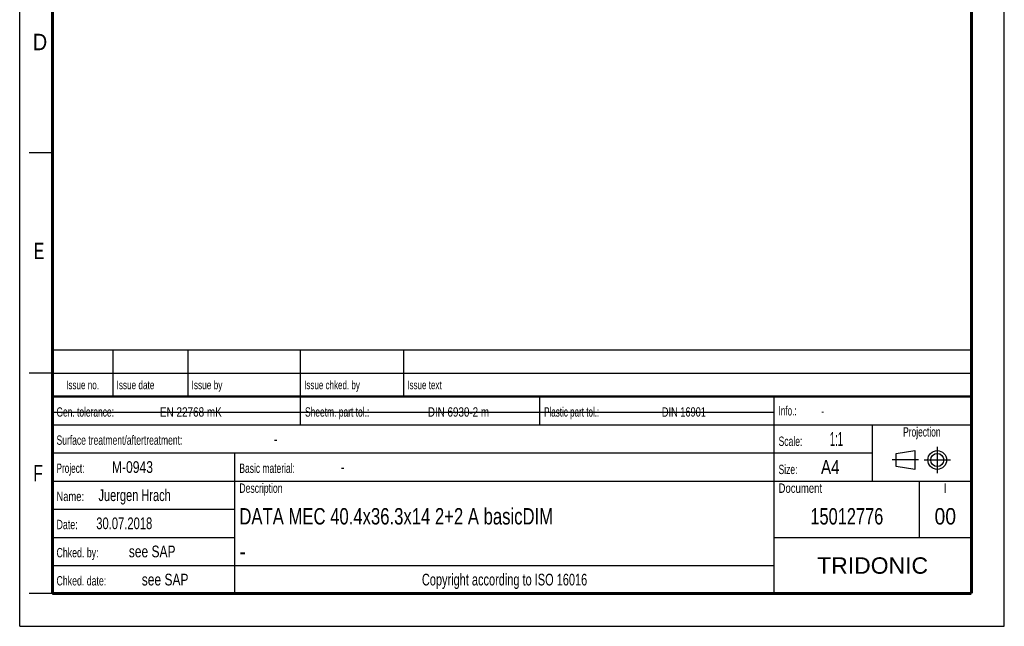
# Model space of a CAD drawing. Header units: millimetres. Extents: x 0 to 210, y 0 to 297.
# Tile 1 of 7: x 0 to 210, y 0 to 129. Entities that reach past the tile are written whole.
import ezdxf
from ezdxf.enums import TextEntityAlignment as Align

# ---------------------------------------------------------------- set-up
doc = ezdxf.new("R2010")
doc.units = ezdxf.units.MM
doc.header["$LTSCALE"] = 19.36
doc.linetypes.add('CENTER', pattern=[0.6, 0.375, -0.075, 0.075, -0.075])
doc.layers.get('0').update_dxf_attribs({"linetype": 'CONTINUOUS'})
doc.layers.add('DEFAULT_1', color=7, linetype='CENTER')
doc.layers.add('Z_NOTICE', color=7, linetype='CONTINUOUS')
doc.styles.get("Standard").update_dxf_attribs({"font": 'txt', "width": 0.7})
doc.styles.add('TEXTSTYLE_2', font='txt', dxfattribs={"width": 0.75})
doc.styles.add('TEXTSTYLE_4', font='arial.ttf')

# ---------------------------------------------------------------- blocks, each defined once
blk = doc.blocks.new('PROJEKTIONSMETHODE_BL0', base_point=(192.31, 35.47))
at = {"color": 2, "linetype": 'CONTINUOUS'}
for p, q in [((186.91, 36.87), (190.91, 37.47)), ((186.91, 34.07), (186.91, 36.87)), ((190.91, 37.47), (190.91, 33.47)), ((190.91, 33.47), (186.91, 34.07))]:
    blk.add_line(p, q, dxfattribs=at)
for radius in [2, 1.4]:
    blk.add_circle((195.71, 35.47), radius, dxfattribs=at)
at = {"layer": 'DEFAULT_1', "color": 2, "linetype": 'CENTER'}
for p, q in [((195.71, 38.27), (195.71, 32.67)), ((191.71, 35.47), (186.11, 35.47)), ((192.91, 35.47), (198.5, 35.47))]:
    blk.add_line(p, q, dxfattribs=at)

msp = doc.modelspace()

# ---------------------------------------------------------------- linework, layer by layer
at = {"color": 2, "linetype": 'CONTINUOUS'}
for p, q in [((0, 0), (0, 297)), ((210, 0), (210, 297)), ((7, 101), (2, 101)), ((6.91362, 48.96015), (6.91362, 58.96015)), ((6.91362, 58.96015), (202.91362, 58.96015)), ((19.91362, 48.96015), (19.91362, 58.96015)), ((35.91362, 48.96015), (35.91362, 58.96015)), ((59.91362, 48.96015), (59.91362, 58.96015)), ((81.91362, 48.96015), (81.91362, 58.96015)), ((202.91362, 48.96015), (202.91362, 58.96015)), ((7, 54), (2, 54)), ((6.91362, 53.96015), (202.91362, 53.96015)), ((6.91355, 6.96013), (6.91355, 48.96013)), ((6.91355, 48.96013), (202.91355, 48.96013)), ((6.91362, 48.96015), (202.91362, 48.96015)), ((59.91355, 42.96013), (59.91355, 48.96013)), ((110.91355, 42.96013), (110.91355, 48.96013)), ((160.91355, 6.96013), (160.91355, 48.96013)), ((202.91355, 6.96013), (202.91355, 48.96013)), ((6.91355, 42.96013), (202.91355, 42.96013)), ((181.91355, 30.96013), (181.91355, 42.96013)), ((6.91355, 36.96013), (181.91355, 36.96013)), ((45.91355, 6.96013), (45.91355, 36.96013)), ((6.91355, 30.96013), (202.91355, 30.96013)), ((191.91355, 18.96013), (191.91355, 30.96013)), ((6.91355, 24.96013), (45.91355, 24.96013)), ((6.91355, 18.96013), (45.91355, 18.96013)), ((160.91355, 18.96013), (202.91355, 18.96013)), ((6.91355, 12.96013), (160.91355, 12.96013)), ((7, 7), (2, 7)), ((6.91355, 6.96013), (202.91355, 6.96013)), ((0, 0), (210, 0))]:
    msp.add_line(p, q, dxfattribs=at)
at = {"color": 7, "linetype": 'CONTINUOUS'}
msp.add_line((6.94873, 45.69273), (160.74873, 45.69273), dxfattribs=at)
for points, const_width in [([(7, 7), (7, 290)], 0.7), ([(203, 7), (203, 290)], 0.7), ([(7, 49), (203, 49)], 0.5), ([(7, 7), (203, 7)], 0.7)]:
    msp.add_lwpolyline(points, dxfattribs=dict(at, const_width=const_width))

# ---------------------------------------------------------------- block references
at = {"color": 2, "linetype": 'CONTINUOUS'}
msp.add_blockref('PROJEKTIONSMETHODE_BL0', (192.30508, 35.46975), dxfattribs=at)

# ---------------------------------------------------------------- texts
at = {"color": 5, "linetype": 'CONTINUOUS', "style": 'TEXTSTYLE_2'}
for s, width, p in [('D', 0.904762, (2.80729, 122.85717)), ('E', 0.714286, (3.00245, 78.30247)), ('F', 0.714286, (2.92219, 30.89704))]:
    msp.add_text(s, height=3.5, dxfattribs=dict(at, width=width)).set_placement(p)
at = {"layer": 'Z_NOTICE', "color": 5, "linetype": 'CONTINUOUS', "style": 'TEXTSTYLE_2'}
for s, height, width, p in [('Issue date ', 1.8, 0.725108, (20.66362, 50.56015)), ('Issue by ', 1.8, 0.732804, (36.66362, 50.56015)), ('Issue chked. by', 1.8, 0.711111, (60.66362, 50.56015)), ('Issue text ', 1.8, 0.712121, (82.66362, 50.56015)), ('Gen. tolerance:', 2, 0.669841, (7.85105, 44.71013)), ('EN 22768 mK', 2, 0.792208, (29.91057, 44.71013)), ('Sheetm. part tol.:', 2, 0.67328, (60.85105, 44.71013)), ('DIN 6930-2 m', 2, 0.78373, (87.05343, 44.71013)), ('Plastic part tol.:', 2, 0.642857, (111.85105, 44.71013)), ('DIN 16901', 2, 0.73545, (136.95819, 44.71013)), ('Info.: ', 2, 0.64966, (161.85105, 44.96013)), ('Surface treatment/aftertreatment: ', 2, 0.681373, (7.85105, 38.71013)), ('Scale:  ', 2, 0.684524, (161.85105, 38.46013)), ('1:1', 3, 0.5, (172.80343, 38.46013)), ('-', 2.5, 0.714286, (54.18438, 38.71013)), ('Project: ', 2, 0.656085, (7.85105, 32.71013)), ('M-0943', 2.5, 0.77381, (19.66057, 32.71013)), ('Basic material: ', 2, 0.675595, (46.85105, 32.71013)), ('-', 2.5, 0.714286, (68.47009, 32.71013)), ('Size: ', 2, 0.678571, (161.85105, 32.46013)), (' A4', 3, 0.809524, (169.9939, 32.46013)), ('Juergen Hrach', 2.5, 0.703297, (16.80343, 26.71013)), ('Description', 2, 0.688312, (46.85105, 28.46013)), ('Document', 2, 0.761905, (161.85105, 28.46013)), ('Name: ', 2, 0.746032, (7.85105, 26.71013)), ('30.07.2018', 2.5, 0.714286, (16.32724, 20.71013)), ('Date: ', 2, 0.706349, (7.85105, 20.71013)), ('Chked. by: ', 2, 0.701299, (7.85105, 14.71013)), ('see SAP', 2.5, 0.765306, (23.27962, 14.71013)), ('Chked. date: ', 2, 0.699634, (7.85105, 8.71013)), ('see SAP', 2.5, 0.765306, (26.04152, 8.71013))]:
    msp.add_text(s, height=height, dxfattribs=dict(at, width=width)).set_placement(p)
for s, height, width, p in [('Issue no.', 1.8, 0.719577, (13.41362, 50.56015)), ('Projection', 2, 0.671429, (192.41355, 40.46013)), ('I', 2, 0.833333, (197.41355, 28.46013)), ('Copyright according to ISO 16016', 2.5, 0.700149, (103.41355, 8.71013))]:
    msp.add_text(s, height=height, dxfattribs=dict(at, width=width)).set_placement(p, align=Align.CENTER)
at = {"layer": 'Z_NOTICE', "color": 5, "linetype": 'CONTINUOUS', "width": 0.714286}
msp.add_text('-', height=1.8, dxfattribs=at).set_placement((170.94628, 44.96013))
at = {"layer": 'Z_NOTICE', "color": 7, "linetype": 'CONTINUOUS', "style": 'TEXTSTYLE_2'}
for s, width, p in [('DATA MEC 40.4x36.3x14 2+2 A basicDIM', 0.759921, (46.85105, 21.71013)), ('-', 0.904762, (46.85105, 14.21013))]:
    msp.add_text(s, height=3.5, dxfattribs=dict(at, width=width)).set_placement(p)
for s, width, p in [('15012776', 0.747024, (176.41355, 21.71013)), ('00', 0.880952, (197.41355, 21.71013))]:
    msp.add_text(s, height=3.5, dxfattribs=dict(at, width=width)).set_placement(p, align=Align.CENTER)
at = {"layer": 'Z_NOTICE', "color": 5, "linetype": 'CONTINUOUS', "style": 'TEXTSTYLE_4'}
msp.add_text('TRIDONIC', height=3.5, dxfattribs=at).set_placement((181.91355, 11.21013), align=Align.CENTER)

doc.saveas('drawing.dxf')
